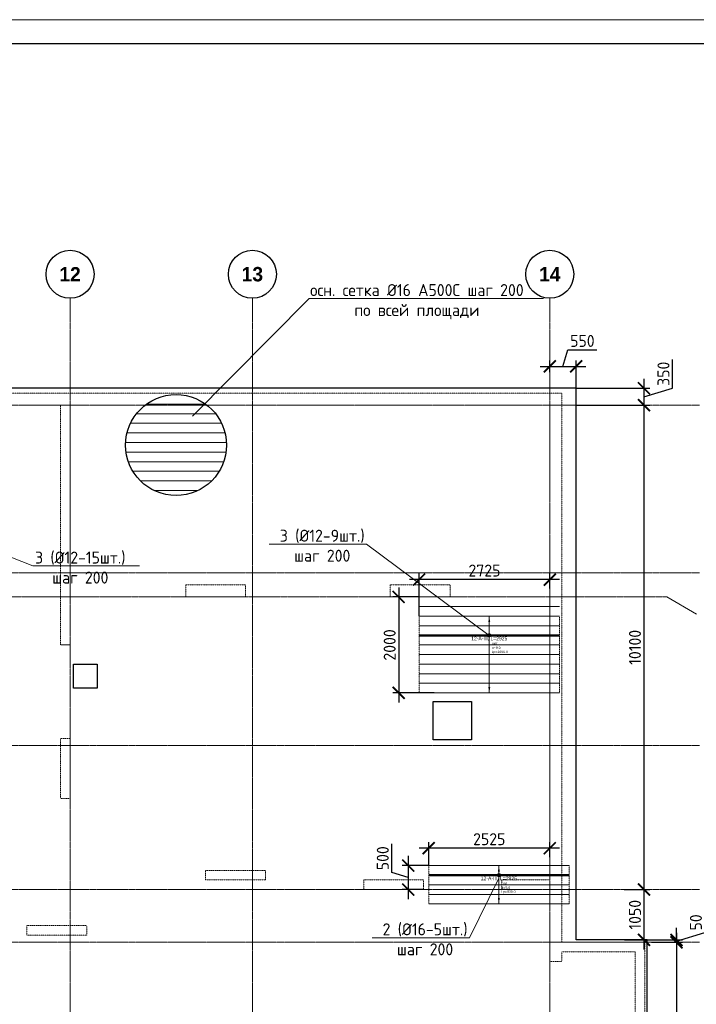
# Model space of a CAD drawing. Header units: millimetres. Extents: x -56135 to 1694203, y -446411 to -23139.
# Tile 168 of 256: x 800733 to 814836, y -118792 to -98264. Entities that reach past the tile are written whole.
import ezdxf
from ezdxf import colors
from ezdxf.entities.mleader import LeaderData, LeaderLine
from ezdxf.enums import TextEntityAlignment as Align
from ezdxf.math import Vec2, Vec3

# ---------------------------------------------------------------- set-up
doc = ezdxf.new("R2010")
doc.units = ezdxf.units.MM
doc.set_wipeout_variables(frame=1)
for name, pattern in [('01 Штриховая _4 мм_', [6, 3.5, -2.5]), ('______5', [1100, 800, -100, 100, -100]), ('GOST2.303 4', [7, 5, -2, 0]), ('осевая', [50.8, 31.75, -6.35, 6.35, -6.35])]:
    doc.linetypes.add(name, pattern=pattern)
for name, color, linetype, lineweight in [('0 Фундамент', 5, 'Continuous', 30), ('АрмСтер', 2, 'Continuous', 50), ('ВК_задание стр текст', 1, 'Continuous', 5), ('контур распр. стерхней', 2, 'GOST2.303 4', 20), ('Оси', 40, '______5', 18), ('подоснова', 151, 'Continuous', 5), ('РАЗМЕРЫ', 1, 'Continuous', 9), ('СТЕНЫ', 3, 'Continuous', 30), ('ТОНКИЕ', 7, 'Continuous', 9)]:
    doc.layers.add(name, color=color, linetype=linetype, lineweight=lineweight)
doc.layers.add('АрмСтер_атрибуты', color=2, linetype='Continuous', lineweight=0, plot=False)
doc.layers.add('АрмСтер_невид', color=8, linetype='Continuous', lineweight=0, plot=False)
doc.layers.add('ТОЛСТЫЕ_ОСНОВНЫЕ', color=6, linetype='Continuous')
doc.styles.add('Century Gothic', font='GOTHIC.TTF')
doc.styles.add('GOST-2.304_Type-B', font='GOST_Common.ttf')
doc.styles.get("Standard").update_dxf_attribs({"font": 'arial.ttf'})
doc.styles.add('Аннотативный', font='arial.ttf')
doc.dimstyles.new('СПДС', dxfattribs={"dimscale": 100, "dimtxt": 2.5, "dimasz": 2.5, "dimexe": 1.25, "dimexo": 0, "dimtad": 1, "dimdec": 0, "dimtxsty": 'GOST-2.304_Type-B', "dimblk": 'ARCHTICK', "dimcen": 2.5, "dimdle": 2, "dimadec": 0, "dimazin": 2, "dimtfac": 0.75, "dimtdec": 0, "dimtmove": 1, "dimatfit": 3, "dimfxl": 1, "dimtolj": 1, "dimarcsym": 1})

# ---------------------------------------------------------------- blocks, each defined once
blk = doc.blocks.new('NSY101')
at = {"color": 0, "linetype": 'ByBlock', "lineweight": -2}
blk.add_circle((0, 0), 50, dxfattribs=at)
blk = doc.blocks.new('оси 2.2-2.3')
at = {"layer": 'Оси', "color": 16, "linetype": 'осевая', "lineweight": 0, "transparency": 33554687}
for p, q in [((511254.9, -104267.9), (511254.9, -134893.5)), ((515054.9, -104267.9), (515054.9, -134893.5)), ((521254.5, -104267.9), (521254.9, -134893.5)), ((468076.3, -106495.4), (524372.9, -106495.4)), ((468076.3, -109995.4), (524372.9, -109995.4)), ((468653.8, -110495.4), (523696.4, -110495.4)), ((468076.3, -113595.4), (524372.9, -113595.4)), ((468076.3, -116595.4), (524372.9, -116595.4)), ((468076.3, -117695.4), (524372.9, -117695.4))]:
    blk.add_line(p, q, dxfattribs=at)
at = {"layer": 'Оси', "color": 16, "linetype": '______5', "lineweight": 0, "transparency": 33554687}
blk.add_line((524311.9, -110850.8), (523696.4, -110495.4), dxfattribs=at)
at = {"layer": 'Оси', "color": 16, "linetype": 'Continuous', "lineweight": 25, "transparency": 33554687, "xscale": 9.999999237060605, "yscale": 9.999999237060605, "zscale": 9.999999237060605}
for p in [(511254.4, -103767.9), (515054.4, -103767.9), (521254.4, -103767.9)]:
    blk.add_blockref('NSY101', p, dxfattribs=at)
at = {"layer": 'Оси', "color": 16, "linetype": 'Continuous', "lineweight": 25, "transparency": 33554687, "char_height": 300, "width": 620, "attachment_point": 5, "style": 'Century Gothic'}
for s, insert in [('\\A1;{\\fCentury Gothic|i0|b1;\\H300.000000;\\W1.000000;\\C16;12}\\P', (511254.4, -103767.9)), ('\\A1;{\\fCentury Gothic|i0|b1;\\H300.000000;\\W1.000000;\\C16;13}\\P', (515054.4, -103767.9)), ('\\A1;{\\fCentury Gothic|i0|b1;\\H300.000000;\\W1.000000;\\C16;14}\\P', (521254.4, -103767.9))]:
    blk.add_mtext(s, dxfattribs=dict(at, insert=insert))
blk = doc.blocks.new('_ArchTick')
at = {"color": 0, "linetype": 'ByBlock', "const_width": 0.15}
blk.add_lwpolyline([(-0.5, -0.5), (0.5, 0.5)], dxfattribs=at)
blk = doc.blocks.new('*D111')
at = {"layer": 'DEFPOINTS', "color": 0, "transparency": 16777216}
for p in [(812332, -105492), (811782, -105611), (812332, -105949)]:
    blk.add_point(p, dxfattribs=at)
at = {"layer": 'РАЗМЕРЫ', "color": 0, "lineweight": -2, "transparency": 16777216}
for p, q in [((812057, -105492), (812161, -105149)), ((812161, -105149), (812761, -105149)), ((811582, -105492), (812532, -105492)), ((811782, -105611), (811782, -105367)), ((812332, -105949), (812332, -105367))]:
    blk.add_line(p, q, dxfattribs=at)
at = {"layer": 'РАЗМЕРЫ', "color": 0, "lineweight": -2, "transparency": 16777216, "xscale": 250, "yscale": 250, "zscale": 250, "rotation": 180}
blk.add_blockref('_ArchTick', (811782, -105492), dxfattribs=at)
at = {"layer": 'РАЗМЕРЫ', "color": 0, "lineweight": -2, "transparency": 16777216, "xscale": 250, "yscale": 250, "zscale": 250}
blk.add_blockref('_ArchTick', (812332, -105492), dxfattribs=at)
at = {"layer": 'РАЗМЕРЫ', "color": 0, "transparency": 16777216, "insert": (812461, -104961), "char_height": 250, "attachment_point": 5, "style": 'GOST-2.304_Type-B'}
blk.add_mtext('\\A1;550', dxfattribs=at)
blk = doc.blocks.new('*D112')
at = {"layer": 'DEFPOINTS', "color": 0, "transparency": 16777216}
for p in [(812332, -105949), (812332, -106299), (813745, -106299)]:
    blk.add_point(p, dxfattribs=at)
at = {"layer": 'РАЗМЕРЫ', "color": 0, "lineweight": -2, "transparency": 16777216}
for p, q in [((814338, -105946), (814338, -105346)), ((813745, -105749), (813745, -106499)), ((812332, -105949), (813870, -105949)), ((813745, -106124), (814338, -105946)), ((812332, -106299), (813870, -106299))]:
    blk.add_line(p, q, dxfattribs=at)
at = {"layer": 'РАЗМЕРЫ', "color": 0, "lineweight": -2, "transparency": 16777216, "xscale": 250, "yscale": 250, "zscale": 250}
for p, rotation in [((813745, -105949), 90), ((813745, -106299), 270)]:
    blk.add_blockref('_ArchTick', p, dxfattribs=dict(at, rotation=rotation))
at = {"layer": 'РАЗМЕРЫ', "color": 0, "transparency": 16777216, "insert": (814151, -105646), "char_height": 250, "attachment_point": 5, "rotation": 90, "style": 'GOST-2.304_Type-B'}
blk.add_mtext('\\A1;350', dxfattribs=at)
blk = doc.blocks.new('*D113')
at = {"layer": 'DEFPOINTS', "color": 0, "transparency": 16777216}
for p in [(812332, -106299), (813332, -116399), (813745, -116399)]:
    blk.add_point(p, dxfattribs=at)
at = {"layer": 'РАЗМЕРЫ', "color": 0, "lineweight": -2, "transparency": 16777216}
for p, q in [((813745, -106099), (813745, -116599)), ((812332, -106299), (813870, -106299)), ((813332, -116399), (813870, -116399))]:
    blk.add_line(p, q, dxfattribs=at)
at = {"layer": 'РАЗМЕРЫ', "color": 0, "lineweight": -2, "transparency": 16777216, "xscale": 250, "yscale": 250, "zscale": 250}
for p, rotation in [((813745, -106299), 90), ((813745, -116399), 270)]:
    blk.add_blockref('_ArchTick', p, dxfattribs=dict(at, rotation=rotation))
at = {"layer": 'РАЗМЕРЫ', "color": 0, "transparency": 16777216, "insert": (813557, -111349), "char_height": 250, "attachment_point": 5, "rotation": 90, "style": 'GOST-2.304_Type-B'}
blk.add_mtext('\\A1;10100', dxfattribs=at)
blk = doc.blocks.new('*D114')
at = {"layer": 'DEFPOINTS', "color": 0, "transparency": 16777216}
for p in [(813332, -116399), (813338, -117449), (813745, -117449)]:
    blk.add_point(p, dxfattribs=at)
at = {"layer": 'РАЗМЕРЫ', "color": 0, "lineweight": -2, "transparency": 16777216}
for p, q in [((813745, -116199), (813745, -117649)), ((813332, -116399), (813870, -116399)), ((813338, -117449), (813870, -117449))]:
    blk.add_line(p, q, dxfattribs=at)
at = {"layer": 'РАЗМЕРЫ', "color": 0, "lineweight": -2, "transparency": 16777216, "xscale": 250, "yscale": 250, "zscale": 250}
for p, rotation in [((813745, -116399), 90), ((813745, -117449), 270)]:
    blk.add_blockref('_ArchTick', p, dxfattribs=dict(at, rotation=rotation))
at = {"layer": 'РАЗМЕРЫ', "color": 0, "transparency": 16777216, "insert": (813557, -116924), "char_height": 250, "attachment_point": 5, "rotation": 90, "style": 'GOST-2.304_Type-B'}
blk.add_mtext('\\A1;1050', dxfattribs=at)
blk = doc.blocks.new('*D115')
at = {"layer": 'DEFPOINTS', "color": 0, "transparency": 16777216}
for p in [(813812, -117449), (813904, -117499), (814422, -117449)]:
    blk.add_point(p, dxfattribs=at)
at = {"layer": 'РАЗМЕРЫ', "color": 0, "lineweight": -2, "transparency": 16777216}
for p, q in [((815016, -117296), (815016, -116871)), ((814422, -117449), (814422, -117199)), ((814422, -117474), (815016, -117296)), ((813812, -117449), (814547, -117449)), ((813904, -117499), (814547, -117499)), ((814422, -117499), (814422, -117449)), ((814422, -117499), (814422, -117449)), ((814422, -117499), (814422, -117749))]:
    blk.add_line(p, q, dxfattribs=at)
at = {"layer": 'РАЗМЕРЫ', "color": 0, "lineweight": -2, "transparency": 16777216, "xscale": 250, "yscale": 250, "zscale": 250}
for p, rotation in [((814422, -117449), 270), ((814422, -117499), 90)]:
    blk.add_blockref('_ArchTick', p, dxfattribs=dict(at, rotation=rotation))
at = {"layer": 'РАЗМЕРЫ', "color": 0, "transparency": 16777216, "insert": (814828, -117084), "char_height": 250, "attachment_point": 5, "rotation": 90, "style": 'GOST-2.304_Type-B'}
blk.add_mtext('\\A1;50', dxfattribs=at)
blk = doc.blocks.new('*D116')
at = {"layer": 'DEFPOINTS', "color": 0, "transparency": 16777216}
for p in [(814226, -117499), (813812, -126049), (814422, -126049)]:
    blk.add_point(p, dxfattribs=at)
at = {"layer": 'РАЗМЕРЫ', "color": 0, "lineweight": -2, "transparency": 16777216}
for p, q in [((814422, -117299), (814422, -126249)), ((814226, -117499), (814547, -117499)), ((813812, -126049), (814547, -126049))]:
    blk.add_line(p, q, dxfattribs=at)
at = {"layer": 'РАЗМЕРЫ', "color": 0, "lineweight": -2, "transparency": 16777216, "xscale": 250, "yscale": 250, "zscale": 250}
for p, rotation in [((814422, -117499), 90), ((814422, -126049), 270)]:
    blk.add_blockref('_ArchTick', p, dxfattribs=dict(at, rotation=rotation))
at = {"layer": 'РАЗМЕРЫ', "color": 0, "transparency": 16777216, "insert": (814235, -121774), "char_height": 250, "attachment_point": 5, "rotation": 90, "style": 'GOST-2.304_Type-B'}
blk.add_mtext('\\A1;8550', dxfattribs=at)
blk = doc.blocks.new('*U43')
at = {"layer": 'ТОЛСТЫЕ_ОСНОВНЫЕ', "color": 6}
blk.add_lwpolyline([(20, 5), (886, 5), (886, 415), (20, 415)], close=True, dxfattribs=at)
at = {"layer": 'ТОНКИЕ'}
blk.add_lwpolyline([(0, 0), (891, 0), (891, 420), (0, 420)], close=True, dxfattribs=at)
blk = doc.blocks.new('*U141')
at = {"layer": 'АрмСтер_невид', "ltscale": 100}
for p, q in [((-1463, 600), (1462, 600)), ((-1463, 400), (1462, 400)), ((-1463, 200), (1462, 200)), ((-1463, -200), (1462, -200)), ((-1463, -400), (1462, -400)), ((-1463, -600), (1462, -600)), ((-1463, -800), (1462, -800)), ((-1463, -1000), (1462, -1000)), ((-1463, -1200), (1462, -1200))]:
    blk.add_line(p, q, dxfattribs=at)
at = {"layer": 'РАЗМЕРЫ'}
for p, q in [((112, 400), (-112, 400)), ((112, -1200), (-112, -1200))]:
    blk.add_line(p, q, dxfattribs=at)
at = {"layer": 'РАЗМЕРЫ', "ltscale": 15}
blk.add_line((0, -1200), (0, 400), dxfattribs=at)
at = {"layer": 'РАЗМЕРЫ'}
for points in [[(0, 400), (21, 275), (-21, 275)], [(0, -1200), (21, -1075), (-21, -1075)]]:
    blk.add_solid(points, dxfattribs=at)
at = {"layer": 'АрмСтер_атрибуты', "color": 215, "ltscale": 15, "style": 'Аннотативный'}
for s, p in [('шаг', (51, -194)), ('Lр=', (50, -368)), ('n=', (51, -285))]:
    blk.add_text(s, height=50, dxfattribs=at).set_placement(p)
at = {"layer": 'АрмСтер_атрибуты', "color": 215, "style": 'Аннотативный'}
for tag, p, flags in [('ШАГ', (191, -194), 10), ('КОЛ', (138, -285), 8), ('ШИРИНА', (173, -368), 8)]:
    blk.add_attdef(tag, p, '', height=50, dxfattribs=dict(at, flags=flags))
at = {"layer": 'АрмСтер_атрибуты', "flags": 9}
for tag, p in [('МАССА', (-1034, -410)), ('ОБОЗНАЧЕНИЕ', (-1034, -524))]:
    blk.add_attdef(tag, p, '', height=75, dxfattribs=at)
at = {"linetype": 'Continuous', "lineweight": 0}
blk.add_wipeout([(35, 0), (28, 21), (11, 33), (-11, 33), (-28, 21), (-35, 0), (-28, -21), (-11, -33), (11, -33), (28, -21)], dxfattribs=at)
at = {"color": 0, "linetype": 'ByBlock', "lineweight": -2, "ltscale": 100}
blk.add_line((-1463, 0), (1462, 0), dxfattribs=at)
at = {"layer": 'АрмСтер_невид', "ltscale": 100}
blk.add_line((-1463, 0), (1462, 0), dxfattribs=at)
at = {"layer": 'РАЗМЕРЫ'}
blk.add_circle((0, 0), 35, dxfattribs=at)
at = {"layer": 'АрмСтер_атрибуты', "style": 'Аннотативный', "flags": 8}
blk.add_attdef('ПОЗ', (110, 30), '', height=75, dxfattribs=at)
blk.add_attdef('НАИМЕНОВАНИЕ', text='', height=75, dxfattribs=at).set_placement((0, -29), align=Align.TOP_CENTER)
blk = doc.blocks.new('*D140')
at = {"layer": 'DEFPOINTS', "color": 0, "transparency": 16777216}
for p in [(809058, -109937), (811782, -110126), (809058, -110699)]:
    blk.add_point(p, dxfattribs=at)
at = {"layer": 'РАЗМЕРЫ', "color": 0, "lineweight": -2, "transparency": 16777216}
for p, q in [((809058, -110699), (809058, -109812)), ((811782, -110126), (811782, -109812)), ((811982, -109937), (808858, -109937))]:
    blk.add_line(p, q, dxfattribs=at)
at = {"layer": 'РАЗМЕРЫ', "color": 0, "lineweight": -2, "transparency": 16777216, "xscale": 250, "yscale": 250, "zscale": 250, "rotation": 180}
blk.add_blockref('_ArchTick', (809058, -109937), dxfattribs=at)
at = {"layer": 'РАЗМЕРЫ', "color": 0, "lineweight": -2, "transparency": 16777216, "xscale": 250, "yscale": 250, "zscale": 250}
blk.add_blockref('_ArchTick', (811782, -109937), dxfattribs=at)
at = {"layer": 'РАЗМЕРЫ', "color": 0, "transparency": 16777216, "insert": (810420, -109749), "char_height": 250, "attachment_point": 5, "style": 'GOST-2.304_Type-B'}
blk.add_mtext('\\A1;2725', dxfattribs=at)
blk = doc.blocks.new('*D139')
at = {"layer": 'DEFPOINTS', "color": 0, "transparency": 16777216}
for p in [(809058, -110299), (808632, -112299), (809369, -112299)]:
    blk.add_point(p, dxfattribs=at)
at = {"layer": 'РАЗМЕРЫ', "color": 0, "lineweight": -2, "transparency": 16777216}
for p, q in [((808632, -110099), (808632, -112499)), ((809058, -110299), (808507, -110299)), ((809369, -112299), (808507, -112299))]:
    blk.add_line(p, q, dxfattribs=at)
at = {"layer": 'РАЗМЕРЫ', "color": 0, "lineweight": -2, "transparency": 16777216, "xscale": 250, "yscale": 250, "zscale": 250}
for p, rotation in [((808632, -110299), 90), ((808632, -112299), 270)]:
    blk.add_blockref('_ArchTick', p, dxfattribs=dict(at, rotation=rotation))
at = {"layer": 'РАЗМЕРЫ', "color": 0, "transparency": 16777216, "insert": (808444, -111299), "char_height": 250, "attachment_point": 5, "rotation": 90, "style": 'GOST-2.304_Type-B'}
blk.add_mtext('\\A1;2000', dxfattribs=at)
blk = doc.blocks.new('_None')
blk = doc.blocks.new('*U110')
at = {"layer": 'АрмСтер_невид', "ltscale": 100}
for p, q in [((-1463, 200), (1462, 200)), ((-1463, -200), (1462, -200)), ((-1463, -400), (1462, -400)), ((-1463, -600), (1462, -600))]:
    blk.add_line(p, q, dxfattribs=at)
at = {"layer": 'РАЗМЕРЫ'}
for p, q in [((112, 200), (-112, 200)), ((112, -600), (-112, -600))]:
    blk.add_line(p, q, dxfattribs=at)
at = {"layer": 'РАЗМЕРЫ', "ltscale": 15}
blk.add_line((0, -600), (0, 200), dxfattribs=at)
at = {"layer": 'РАЗМЕРЫ'}
for points in [[(0, 200), (21, 75), (-21, 75)], [(0, -600), (21, -475), (-21, -475)]]:
    blk.add_solid(points, dxfattribs=at)
at = {"layer": 'АрмСтер_атрибуты', "color": 215, "ltscale": 15, "style": 'Аннотативный'}
for s, p in [('шаг', (51, -194)), ('Lр=', (50, -368)), ('n=', (51, -285))]:
    blk.add_text(s, height=50, dxfattribs=at).set_placement(p)
at = {"layer": 'АрмСтер_атрибуты', "color": 215, "style": 'Аннотативный'}
for tag, p, flags in [('ШАГ', (191, -194), 10), ('КОЛ', (138, -285), 8), ('ШИРИНА', (173, -368), 8)]:
    blk.add_attdef(tag, p, '', height=50, dxfattribs=dict(at, flags=flags))
at = {"layer": 'АрмСтер_атрибуты', "flags": 9}
for tag, p in [('МАССА', (-1034, -1010)), ('ОБОЗНАЧЕНИЕ', (-1034, -1124))]:
    blk.add_attdef(tag, p, '', height=75, dxfattribs=at)
at = {"linetype": 'Continuous', "lineweight": 0}
blk.add_wipeout([(35, 0), (28, 21), (11, 33), (-11, 33), (-28, 21), (-35, 0), (-28, -21), (-11, -33), (11, -33), (28, -21)], dxfattribs=at)
at = {"color": 0, "linetype": 'ByBlock', "lineweight": -2, "ltscale": 100}
blk.add_line((-1463, 0), (1462, 0), dxfattribs=at)
at = {"layer": 'АрмСтер_невид', "ltscale": 100}
blk.add_line((-1463, 0), (1462, 0), dxfattribs=at)
at = {"layer": 'РАЗМЕРЫ'}
blk.add_circle((0, 0), 35, dxfattribs=at)
at = {"layer": 'АрмСтер_атрибуты', "style": 'Аннотативный', "flags": 8}
blk.add_attdef('ПОЗ', (110, 30), '', height=75, dxfattribs=at)
blk.add_attdef('НАИМЕНОВАНИЕ', text='', height=75, dxfattribs=at).set_placement((0, -29), align=Align.TOP_CENTER)
blk = doc.blocks.new('*D157')
at = {"layer": 'DEFPOINTS', "color": 0, "transparency": 16777216}
for p in [(809258, -115537), (811782, -115726), (809258, -115899)]:
    blk.add_point(p, dxfattribs=at)
at = {"layer": 'РАЗМЕРЫ', "color": 0, "lineweight": -2, "transparency": 16777216}
for p, q in [((811982, -115537), (809058, -115537)), ((809258, -115899), (809258, -115412)), ((811782, -115726), (811782, -115412))]:
    blk.add_line(p, q, dxfattribs=at)
at = {"layer": 'РАЗМЕРЫ', "color": 0, "lineweight": -2, "transparency": 16777216, "xscale": 250, "yscale": 250, "zscale": 250, "rotation": 180}
blk.add_blockref('_ArchTick', (809258, -115537), dxfattribs=at)
at = {"layer": 'РАЗМЕРЫ', "color": 0, "lineweight": -2, "transparency": 16777216, "xscale": 250, "yscale": 250, "zscale": 250}
blk.add_blockref('_ArchTick', (811782, -115537), dxfattribs=at)
at = {"layer": 'РАЗМЕРЫ', "color": 0, "transparency": 16777216, "insert": (810520, -115349), "char_height": 250, "attachment_point": 5, "style": 'GOST-2.304_Type-B'}
blk.add_mtext('\\A1;2525', dxfattribs=at)
blk = doc.blocks.new('*D156')
at = {"layer": 'DEFPOINTS', "color": 0, "transparency": 16777216}
for p in [(809258, -115899), (808832, -116399), (809148, -116399)]:
    blk.add_point(p, dxfattribs=at)
at = {"layer": 'РАЗМЕРЫ', "color": 0, "lineweight": -2, "transparency": 16777216}
for p, q in [((808488, -116046), (808488, -115446)), ((808832, -115699), (808832, -116599)), ((809258, -115899), (808707, -115899)), ((808832, -116149), (808488, -116046)), ((809148, -116399), (808707, -116399))]:
    blk.add_line(p, q, dxfattribs=at)
at = {"layer": 'РАЗМЕРЫ', "color": 0, "lineweight": -2, "transparency": 16777216, "xscale": 250, "yscale": 250, "zscale": 250}
for p, rotation in [((808832, -115899), 90), ((808832, -116399), 270)]:
    blk.add_blockref('_ArchTick', p, dxfattribs=dict(at, rotation=rotation))
at = {"layer": 'РАЗМЕРЫ', "color": 0, "transparency": 16777216, "insert": (808300, -115746), "char_height": 250, "attachment_point": 5, "rotation": 90, "style": 'GOST-2.304_Type-B'}
blk.add_mtext('\\A1;500', dxfattribs=at)
blk = doc.blocks.new('ов')
at = {"layer": '0 Фундамент', "lineweight": 30}
blk.add_lwpolyline([(720980, -157611), (720180, -157611), (720180, -156811), (720980, -156811)], close=True, dxfattribs=at)
blk = doc.blocks.new('вк')
at = {"layer": '0 Фундамент', "color": 5, "ltscale": 100}
blk.add_lwpolyline([(-525152, -928418), (-524652, -928418), (-524652, -928918), (-525152, -928918)], close=True, dxfattribs=at)
blk = doc.blocks.new('стены  тп')
at = {"layer": 'СТЕНЫ', "color": 251, "linetype": '01 Штриховая _4 мм_', "lineweight": 0, "true_color": 0x636466}
for p, q in [((589762, -316376, 3100), (542387, -316376, 3100)), ((589762, -327826, 3100), (589762, -316376, 3100)), ((569712, -316626, 3100), (579312, -316626, 3100)), ((579312, -316626, 3100), (579312, -317376, 3100)), ((579312, -316626, 3100), (579312, -321626, 3100)), ((579512, -316626, 3100), (585086, -316626, 3100)), ((579512, -317376, 3100), (579512, -316626, 3100)), ((579512, -321626, 3100), (579512, -316626, 3100)), ((585086, -316626, 3100), (589512, -316626, 3100)), ((589512, -316626, 3100), (589512, -326526, 3100)), ((582172, -320376, 3100), (581922, -320376, 3100)), ((581922, -320376, 3100), (581922, -320626, 3100)), ((582292, -320376, 3100), (582172, -320376, 3100)), ((582172, -320376, 3100), (582172, -320376, 3100)), ((583172, -320376, 3100), (582292, -320376, 3100)), ((583172, -320496, 3100), (583172, -320376, 3100)), ((586312, -320376, 3100), (586187, -320376, 3100)), ((586187, -320376, 3100), (586187, -320626, 3100)), ((587312, -320376, 3100), (586312, -320376, 3100)), ((587437, -320376, 3100), (587312, -320376, 3100)), ((587437, -320626, 3100), (587437, -320376, 3100)), ((581922, -320626, 3100), (582172, -320626, 3100)), ((582172, -320626, 3100), (582292, -320626, 3100)), ((582292, -320626, 3100), (583172, -320626, 3100)), ((583172, -320626, 3100), (583172, -320496, 3100)), ((586187, -320626, 3100), (586312, -320626, 3100)), ((586312, -320626, 3100), (587312, -320626, 3100)), ((587312, -320626, 3100), (587437, -320626, 3100)), ((579312, -321626, 3100), (579512, -321626, 3100)), ((579392, -323576, 3100), (579312, -323576, 3100)), ((579312, -323576, 3100), (579312, -323696, 3100)), ((579312, -323696, 3100), (579312, -324826, 3100)), ((579512, -323576, 3100), (579392, -323576, 3100)), ((579512, -324826, 3100), (579512, -323576, 3100)), ((579312, -324826, 3100), (579432, -324826, 3100)), ((579432, -324826, 3100), (579512, -324826, 3100)), ((583587, -326326, 3100), (582337, -326326, 3100)), ((582337, -326326, 3100), (582337, -326526, 3100)), ((583587, -326526, 3100), (583587, -326326, 3100)), ((582337, -326526, 3100), (583587, -326526, 3100)), ((586882, -326526, 3100), (585632, -326526, 3100)), ((585632, -326526, 3100), (585632, -326646, 3100)), ((586882, -326646, 3100), (586882, -326526, 3100)), ((589512, -326526, 3100), (588512, -326526, 3100)), ((588512, -326526, 3100), (588512, -326646, 3100)), ((585632, -326646, 3100), (585632, -326726, 3100)), ((585632, -326726, 3100), (586882, -326726, 3100)), ((586882, -326726, 3100), (586882, -326646, 3100)), ((588512, -326646, 3100), (588512, -326726, 3100)), ((588512, -326726, 3100), (589512, -326726, 3100)), ((589512, -326726, 3100), (589512, -328226, 3100)), ((579862, -327476, 3100), (578612, -327476, 3100)), ((578612, -327476, 3100), (578612, -327676, 3100)), ((579862, -327676, 3100), (579862, -327476, 3100)), ((578612, -327676, 3100), (579862, -327676, 3100)), ((591492, -327826, 3100), (589762, -327826, 3100)), ((591492, -328026, 3100), (591492, -327826, 3100)), ((589762, -328026, 3100), (591292, -328026, 3100)), ((589762, -328226, 3100), (589762, -328026, 3100)), ((591292, -328026, 3100), (591292, -336126, 3100)), ((591492, -336326, 3100), (591492, -328026, 3100)), ((589762, -328226, 3100), (589512, -328226, 3100))]:
    blk.add_line(p, q, dxfattribs=at)
at = {"layer": 'СТЕНЫ', "color": 251, "linetype": '01 Штриховая _4 мм_', "lineweight": 0, "true_color": 0x636466, "transparency": 33554687}
for p, q in [((579312, -320376, 3100), (579312, -321626, 3100)), ((579512, -321626, 3100), (579512, -320376, 3100)), ((579312, -321626, 3100), (579512, -321626, 3100)), ((579512, -321626, 3100), (579312, -321626, 3100))]:
    blk.add_line(p, q, dxfattribs=at)

msp = doc.modelspace()

# ---------------------------------------------------------------- linework, layer by layer
at = {"color": 2, "lineweight": 0, "ltscale": 100}
for p, q in [((804607.5, -106279), (803375.5, -106279)), ((804816.6, -106479), (803166.4, -106479)), ((804941.3, -106679), (803041.7, -106679)), ((805013, -106879), (802970.1, -106879)), ((805042.6, -107079), (802940.5, -107079)), ((805033.6, -107279), (802949.4, -107279)), ((804985.1, -107479), (802997.9, -107479)), ((804890.7, -107679), (803092.3, -107679)), ((804733.1, -107879), (803250, -107879)), ((804451.1, -108079), (803532, -108079))]:
    msp.add_line(p, q, dxfattribs=at)
at = {"ltscale": 100}
msp.add_circle((803991.5, -107132.2), 1052.4, dxfattribs=at)
at = {"layer": '0 Фундамент'}
msp.add_lwpolyline([(764682.5, -105949.2), (764682.5, -130129.2), (772032.5, -130129.2), (772032.5, -130129.2), (784532.5, -130129.2), (784532.5, -130129.2), (786882.5, -130129.2), (786882.5, -130129.2), (812332.5, -130129.2), (812332.5, -126049.2), (813812.5, -126049.2), (813812.5, -117449.2), (812332.5, -117449.2), (812332.5, -105949.2), (764682.5, -105949.2)], dxfattribs=at)
at = {"layer": 'контур распр. стерхней', "linetype": '01 Штриховая _4 мм_'}
for points in [[(811982.7, -112299.2), (809057.7, -112299.2), (809057.7, -110699.2), (811982.7, -110699.2)], [(812182.7, -116699.2), (809257.7, -116699.2), (809257.7, -115899.2), (812182.7, -115899.2)]]:
    msp.add_lwpolyline(points, close=True, dxfattribs=at)

# ---------------------------------------------------------------- block references
at = {"xscale": 100, "yscale": 100, "zscale": 100}
msp.add_blockref('*U43', (753807.9, -140263.7), dxfattribs=at)
at = {"layer": 'ВК_задание стр текст', "color": 5}
msp.add_blockref('вк', (1327002.8, 816718.9), dxfattribs=at)
at = {"layer": 'РАЗМЕРЫ', "color": 1}
for name, p in [('оси 2.2-2.3', (290527.8, 196.2)), ('ов', (89171.2, 44332))]:
    msp.add_blockref(name, p, dxfattribs=at)

# ---------------------------------------------------------------- dimensions: what is measured, and where the dimension line sits
dim = msp.add_linear_dim(base=(812332.5, -105492.3), p1=(811782.3, -105610.8), p2=(812332.5, -105949.2), dimstyle='СПДС', dxfattribs=at)
dim.commit()
dim.dimension.update_dxf_attribs({"geometry": '*D111', "text_midpoint": (812223, -104961.1)})
for base, p1, p2, picture, middle in [((813744.7, -106299.2), (812332.5, -105949.2), (812332.5, -106299.2), '*D112', (814150.9, -105883.5)), ((813744.7, -116399.2), (812332.5, -106299.2), (813332.5, -116399.2), '*D113', (813557.2, -111349.2)), ((813744.7, -117449.2), (813332.5, -116399.2), (813338.2, -117449.2), '*D114', (813557.2, -116924.2)), ((814422.2, -117449.2), (813904.3, -117499.2), (813812.5, -117449.2), '*D115', (814828.4, -117233.5)), ((814422.2, -126049.2), (814225.7, -117499.2), (813812.5, -126049.2), '*D116', (814234.7, -121774.2))]:
    dim = msp.add_linear_dim(base=base, p1=p1, p2=p2, angle=90, dimstyle='СПДС', dxfattribs=at)
    dim.commit()
    dim.dimension.update_dxf_attribs({"geometry": picture, "text_midpoint": middle})

# ---------------------------------------------------------------- leaders
at = {"layer": 'подоснова', "color": 2, "ltscale": 0.3}
ml = msp.add_multileader_mtext('Standard', dxfattribs=at)
ml.set_content('осн. сетка %%C16 А500С шаг 200\\Pпо всей площади', color=2, style='GOST-2.304_Type-B')
ml.set_leader_properties(color=256, linetype='ByLayer', lineweight=15)
ml.set_arrow_properties(name='NONE')
ml.build(insert=Vec2(0, 0))
ml.multileader.update_dxf_attribs({"text_left_attachment_type": 6, "text_right_attachment_type": 6, "dogleg_length": 0.1, "arrow_head_size": 18})
ctx = ml.context
ctx.base_point, ctx.char_height, ctx.arrow_head_size, ctx.landing_gap_size, ctx.plane_origin = Vec3(806765.3, -104075.6), 250, 18, 20, Vec3(802211.4, -101900.1)
ctx.left_attachment, ctx.right_attachment, ctx.text_align_type = 6, 6, 1
notes = []
notes.append((ctx, [(0, (1, 1, 0), (806765.2, -104075.6), (1, 0), 0.1, [(0, [(804334.5, -106532.2)], 0, [])])]))
ctx.mtext.insert, ctx.mtext.alignment, ctx.mtext.flow_direction = Vec3(809011.8, -103775.6), 2, 5
ml = msp.add_multileader_mtext('Standard', dxfattribs=at)
ml.set_content('3 (%%C12-15шт.)\\Pшаг 200', color=2, style='GOST-2.304_Type-B')
ml.set_leader_properties(color=256, linetype='ByLayer', lineweight=15)
ml.set_arrow_properties(name='NONE')
ml.build(insert=Vec2(0, 0))
ml.multileader.update_dxf_attribs({"text_left_attachment_type": 6, "text_right_attachment_type": 6, "dogleg_length": 0.1, "arrow_head_size": 18})
ctx = ml.context
ctx.base_point, ctx.char_height, ctx.arrow_head_size, ctx.landing_gap_size, ctx.plane_origin = Vec3(801007.4, -109653.3), 250, 18, 20, Vec3(790658.2, -106025.4)
ctx.left_attachment, ctx.right_attachment, ctx.text_align_type = 6, 6, 1
notes.append((ctx, [(0, (1, 1, 0), (801007.3, -109653.3), (1, 0), 0.1, [(0, [(799120.2, -108899.2)], 0, [])])]))
ctx.mtext.insert, ctx.mtext.alignment, ctx.mtext.flow_direction = Vec3(801995.2, -109353.3), 2, 5
for ctx, leaders in notes:
    for number, flags, end, landing, length, lines in leaders:
        leader = LeaderData()
        leader.index, (leader.has_last_leader_line, leader.has_dogleg_vector, leader.attachment_direction) = number, flags
        leader.last_leader_point, leader.dogleg_vector, leader.dogleg_length = Vec3(end), Vec3(landing), length
        for number, points, colour, breaks in lines:
            line = LeaderLine()
            line.index, line.vertices, line.color, line.breaks = number, Vec3.list(points), colors.encode_raw_color(colour), breaks
            leader.lines.append(line)
        ctx.leaders.append(leader)

# ---------------------------------------------------------------- next in the draw order: block references
at = {"layer": 'АрмСтер', "ltscale": 15}
ref = msp.add_blockref('*U141', (810520.2, -111099.2), dxfattribs=at)
ref.add_attrib('НАИМЕНОВАНИЕ', '12-A-III, L=2925', dxfattribs={"layer": 'АрмСтер_атрибуты', "height": 75, "style": 'Аннотативный', "flags": 8}).set_placement((810520.2, -111128.5), align=Align.TOP_CENTER)
ref.add_attrib('КОЛ', '9.0', (810658.3, -111384.3), dxfattribs={"layer": 'АрмСтер_атрибуты', "color": 215, "height": 50, "style": 'Аннотативный', "flags": 8})
ref.add_attrib('ШИРИНА', '1600.0', (810693.1, -111467), dxfattribs={"layer": 'АрмСтер_атрибуты', "color": 215, "height": 50, "style": 'Аннотативный', "flags": 8})
ref = msp.add_blockref('*U110', (810720.2, -116099.2), dxfattribs=at)
ref.add_attrib('НАИМЕНОВАНИЕ', '12-A-III, L=2925', dxfattribs={"layer": 'АрмСтер_атрибуты', "height": 75, "style": 'Аннотативный', "flags": 8}).set_placement((810720.2, -116128.5), align=Align.TOP_CENTER)
ref.add_attrib('КОЛ', '5.0', (810858.3, -116384.3), dxfattribs={"layer": 'АрмСтер_атрибуты', "color": 215, "height": 50, "style": 'Аннотативный', "flags": 8})
ref.add_attrib('ШИРИНА', '800.0', (810893.1, -116467), dxfattribs={"layer": 'АрмСтер_атрибуты', "color": 215, "height": 50, "style": 'Аннотативный', "flags": 8})

# ---------------------------------------------------------------- next in the draw order: block references
at = {"layer": 'РАЗМЕРЫ'}
msp.add_blockref('стены  тп', (222270.3, 210326.6, -3100), dxfattribs=at)

# ---------------------------------------------------------------- next in the draw order: dimensions: what is measured, and where the dimension line sits
for base, p1, p2, picture, middle in [((809057.7, -109936.6), (811782.4, -110126.5), (809057.7, -110699.2), '*D140', (810420.1, -109749.1)), ((809257.7, -115536.6), (811782.5, -115726.5), (809257.7, -115899.2), '*D157', (810520.1, -115349.1))]:
    dim = msp.add_linear_dim(base=base, p1=p1, p2=p2, dimstyle='СПДС', dxfattribs=at)
    dim.commit()
    dim.dimension.update_dxf_attribs({"geometry": picture, "text_midpoint": middle})
for base, p1, p2, picture, middle in [((808631.7, -112299.2), (809057.7, -110299.2), (809369.4, -112299.2), '*D139', (808444.2, -111299.2)), ((808831.7, -116399.2), (809257.7, -115899.2), (809147.7, -116399.2), '*D156', (808300.5, -115983.5))]:
    dim = msp.add_linear_dim(base=base, p1=p1, p2=p2, angle=90, dimstyle='СПДС', dxfattribs=at)
    dim.commit()
    dim.dimension.update_dxf_attribs({"geometry": picture, "text_midpoint": middle})

# ---------------------------------------------------------------- next in the draw order: leaders
at = {"layer": 'подоснова', "color": 2, "ltscale": 0.3}
ml = msp.add_multileader_mtext('Standard', dxfattribs=at)
ml.set_content('3 (%%C12-9шт.)\\Pшаг 200', color=2, style='GOST-2.304_Type-B')
ml.set_leader_properties(color=256, linetype='ByLayer', lineweight=15)
ml.set_arrow_properties(name='NONE')
ml.build(insert=Vec2(0, 0))
ml.multileader.update_dxf_attribs({"text_left_attachment_type": 6, "text_right_attachment_type": 6, "dogleg_length": 0.1, "arrow_head_size": 18})
ctx = ml.context
ctx.base_point, ctx.char_height, ctx.arrow_head_size, ctx.landing_gap_size, ctx.plane_origin = Vec3(806113.5, -109196.9), 250, 18, 20, Vec3(802058.2, -108225.4)
ctx.left_attachment, ctx.right_attachment, ctx.text_align_type = 6, 6, 1
notes = []
notes.append((ctx, [(1, (1, 1, 0), (807964.2, -109196.9), (-1, 0), 0.1, [(0, [(810520.2, -111099.2)], 0, [])])]))
ctx.mtext.insert, ctx.mtext.alignment, ctx.mtext.flow_direction = Vec3(807038.8, -108896.9), 2, 5
ml = msp.add_multileader_mtext('Standard', dxfattribs=at)
ml.set_content('2 (%%C16-5шт.)\\Pшаг 200', color=2, style='GOST-2.304_Type-B')
ml.set_leader_properties(color=256, linetype='ByLayer', lineweight=15)
ml.set_arrow_properties(name='NONE')
ml.build(insert=Vec2(0, 0))
ml.multileader.update_dxf_attribs({"text_left_attachment_type": 6, "text_right_attachment_type": 6, "dogleg_length": 0.1, "arrow_head_size": 18})
ctx = ml.context
ctx.base_point, ctx.char_height, ctx.arrow_head_size, ctx.landing_gap_size, ctx.plane_origin = Vec3(808257.4, -117403.3), 250, 18, 20, Vec3(802258.2, -113825.4)
ctx.left_attachment, ctx.right_attachment, ctx.text_align_type = 6, 6, 1
notes.append((ctx, [(1, (1, 1, 0), (810108.1, -117403.3), (-1, 0), 0.1, [(0, [(810715, -116176)], 0, [])])]))
ctx.mtext.insert, ctx.mtext.alignment, ctx.mtext.flow_direction = Vec3(809182.7, -117103.3), 2, 5
for ctx, leaders in notes:
    for number, flags, end, landing, length, lines in leaders:
        leader = LeaderData()
        leader.index, (leader.has_last_leader_line, leader.has_dogleg_vector, leader.attachment_direction) = number, flags
        leader.last_leader_point, leader.dogleg_vector, leader.dogleg_length = Vec3(end), Vec3(landing), length
        for number, points, colour, breaks in lines:
            line = LeaderLine()
            line.index, line.vertices, line.color, line.breaks = number, Vec3.list(points), colors.encode_raw_color(colour), breaks
            leader.lines.append(line)
        ctx.leaders.append(leader)

doc.saveas('drawing.dxf')
